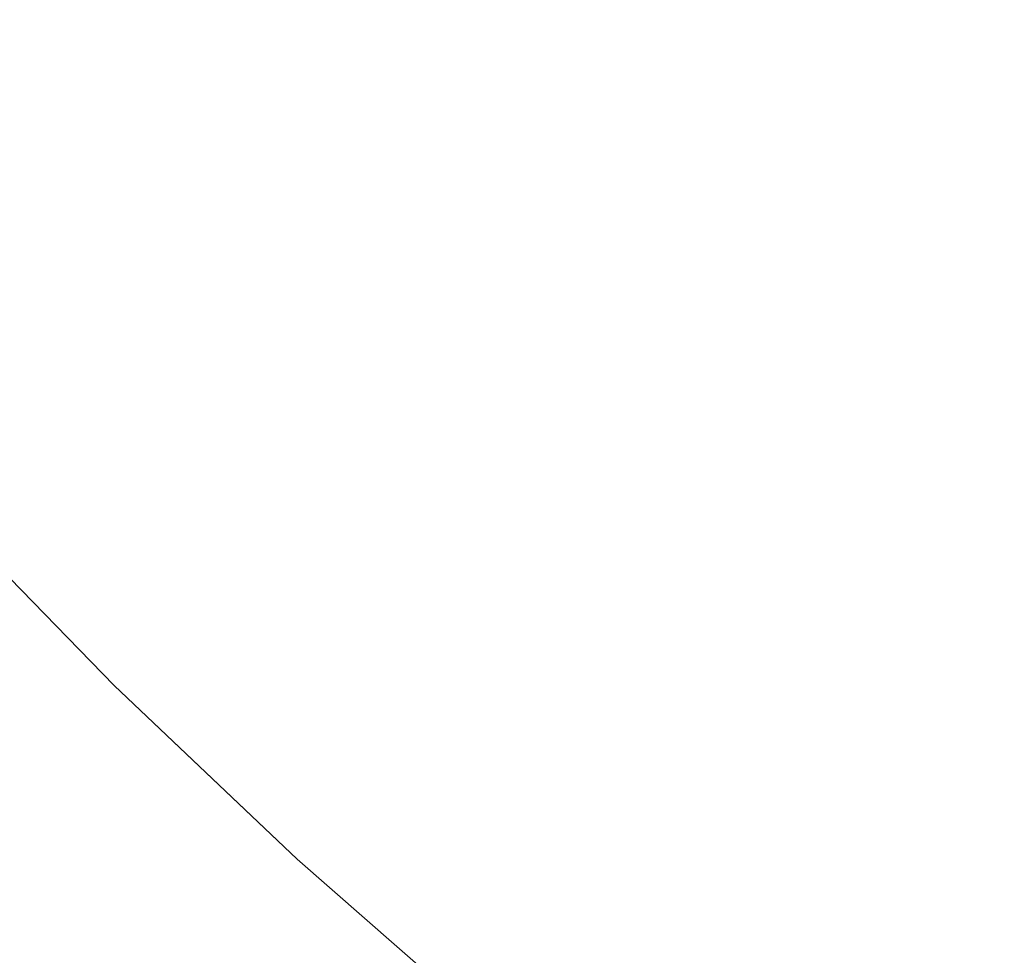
# Model space of a CAD drawing. Header units: centimetres. Extents: x -21.6 to 22.7, y 3.4 to 5.2.
# Tile 3 of 256: x -21.5575 to -21.5437, y 3.4191 to 3.4323. Entities that reach past the tile are written whole.
import ezdxf

# ---------------------------------------------------------------- set-up
doc = ezdxf.new("R2010")
doc.units = ezdxf.units.CM
doc.header["$LTSCALE"] = 2.54
doc.layers.add('Lucido design-1', color=7, linetype='Continuous')

# ---------------------------------------------------------------- blocks, each defined once
blk = doc.blocks.new('Gruppo-4-1')
at = {"color": 7, "linetype": 'Continuous', "lineweight": 9}
for points, invisible_edges in [([(-21.55087, 3.434801, -1872.26589), (-21.551644, 3.433733, -1872.268455), (-21.550104, 3.432161, -1872.268455), (-21.549355, 3.433254, -1872.26589)], 15), ([(-21.550104, 3.432161, -1872.962573), (-21.551644, 3.433733, -1872.962573), (-21.55087, 3.434801, -1872.965138), (-21.549355, 3.433254, -1872.965138)], 15), ([(-21.553893, 3.434346, -1872.27108), (-21.554614, 3.433404, -1872.273762), (-21.553082, 3.431751, -1872.273762), (-21.552382, 3.432716, -1872.27108)], 15), ([(-21.553893, 3.434346, -1872.959948), (-21.552382, 3.432716, -1872.959948), (-21.553082, 3.431751, -1872.957266), (-21.554614, 3.433404, -1872.957266)], 15), ([(-21.54779, 3.431743, -1872.26589), (-21.547034, 3.432909, -1872.263387), (-21.548572, 3.434395, -1872.263387), (-21.549355, 3.433254, -1872.26589)], 15), ([(-21.548572, 3.434395, -1872.967641), (-21.547034, 3.432909, -1872.967641), (-21.54779, 3.431743, -1872.965138), (-21.549355, 3.433254, -1872.965138)], 15), ([(-21.556793, 3.434224, -1872.276499), (-21.55745, 3.433412, -1872.279288), (-21.555933, 3.431683, -1872.279288), (-21.555295, 3.432516, -1872.276499)], 15), ([(-21.555933, 3.431683, -1872.95174), (-21.55745, 3.433412, -1872.95174), (-21.556793, 3.434224, -1872.954529), (-21.555295, 3.432516, -1872.954529)], 15), ([(-21.546247, 3.434123, -1872.260948), (-21.547034, 3.432909, -1872.263387), (-21.545446, 3.431463, -1872.263387), (-21.544688, 3.432702, -1872.260948)], 15), ([(-21.545446, 3.431463, -1872.967641), (-21.547034, 3.432909, -1872.967641), (-21.546247, 3.434123, -1872.97008), (-21.544688, 3.432702, -1872.97008)], 15), ([(-21.543082, 3.431322, -1872.260948), (-21.542327, 3.432633, -1872.258575), (-21.543903, 3.433987, -1872.258575), (-21.544688, 3.432702, -1872.260948)], 15), ([(-21.543903, 3.433987, -1872.972454), (-21.542327, 3.432633, -1872.972454), (-21.543082, 3.431322, -1872.97008), (-21.544688, 3.432702, -1872.97008)], 15), ([(-21.550819, 3.43112, -1872.27108), (-21.550104, 3.432161, -1872.268455), (-21.551644, 3.433733, -1872.268455), (-21.552382, 3.432716, -1872.27108)], 15), ([(-21.550819, 3.43112, -1872.959948), (-21.552382, 3.432716, -1872.959948), (-21.551644, 3.433733, -1872.962573), (-21.550104, 3.432161, -1872.962573)], 15), ([(-21.556527, 3.430909, -1872.282125), (-21.555933, 3.431683, -1872.279288), (-21.55745, 3.433412, -1872.279288), (-21.558061, 3.432657, -1872.282125)], 15), ([(-21.556527, 3.430909, -1872.948903), (-21.558061, 3.432657, -1872.948903), (-21.55745, 3.433412, -1872.95174), (-21.555933, 3.431683, -1872.95174)], 15), ([(-21.553742, 3.43084, -1872.276499), (-21.553082, 3.431751, -1872.273762), (-21.554614, 3.433404, -1872.273762), (-21.555295, 3.432516, -1872.276499)], 15), ([(-21.554614, 3.433404, -1872.957266), (-21.553082, 3.431751, -1872.957266), (-21.553742, 3.43084, -1872.954529), (-21.555295, 3.432516, -1872.954529)], 15), ([(-21.549355, 3.433254, -1872.26589), (-21.550104, 3.432161, -1872.268455), (-21.548514, 3.430626, -1872.268455), (-21.54779, 3.431743, -1872.26589)], 15), ([(-21.549355, 3.433254, -1872.965138), (-21.54779, 3.431743, -1872.965138), (-21.548514, 3.430626, -1872.962573), (-21.550104, 3.432161, -1872.962573)], 15), ([(-21.546174, 3.430271, -1872.26589), (-21.545446, 3.431463, -1872.263387), (-21.547034, 3.432909, -1872.263387), (-21.54779, 3.431743, -1872.26589)], 15), ([(-21.546174, 3.430271, -1872.965138), (-21.54779, 3.431743, -1872.965138), (-21.547034, 3.432909, -1872.967641), (-21.545446, 3.431463, -1872.967641)], 15), ([(-21.558061, 3.432657, -1872.282125), (-21.558624, 3.43196, -1872.285009), (-21.557075, 3.430194, -1872.285009), (-21.556527, 3.430909, -1872.282125)], 15), ([(-21.557075, 3.430194, -1872.946019), (-21.558624, 3.43196, -1872.946019), (-21.558061, 3.432657, -1872.948903), (-21.556527, 3.430909, -1872.948903)], 15), ([(-21.552382, 3.432716, -1872.27108), (-21.553082, 3.431751, -1872.273762), (-21.551497, 3.430132, -1872.273762), (-21.550819, 3.43112, -1872.27108)], 15), ([(-21.551497, 3.430132, -1872.957266), (-21.553082, 3.431751, -1872.957266), (-21.552382, 3.432716, -1872.959948), (-21.550819, 3.43112, -1872.959948)], 15), ([(-21.544688, 3.432702, -1872.260948), (-21.545446, 3.431463, -1872.263387), (-21.54381, 3.430058, -1872.263387), (-21.543082, 3.431322, -1872.260948)], 15), ([(-21.544688, 3.432702, -1872.97008), (-21.543082, 3.431322, -1872.97008), (-21.54381, 3.430058, -1872.967641), (-21.545446, 3.431463, -1872.967641)], 15), ([(-21.555295, 3.432516, -1872.276499), (-21.555933, 3.431683, -1872.279288), (-21.554361, 3.429987, -1872.279288), (-21.553742, 3.43084, -1872.276499)], 15), ([(-21.555295, 3.432516, -1872.954529), (-21.553742, 3.43084, -1872.954529), (-21.554361, 3.429987, -1872.95174), (-21.555933, 3.431683, -1872.95174)], 15), ([(-21.549204, 3.429561, -1872.27108), (-21.548514, 3.430626, -1872.268455), (-21.550104, 3.432161, -1872.268455), (-21.550819, 3.43112, -1872.27108)], 15), ([(-21.550104, 3.432161, -1872.962573), (-21.548514, 3.430626, -1872.962573), (-21.549204, 3.429561, -1872.959948), (-21.550819, 3.43112, -1872.959948)], 15), ([(-21.557575, 3.429541, -1872.287934), (-21.557075, 3.430194, -1872.285009), (-21.558624, 3.43196, -1872.285009), (-21.559139, 3.431324, -1872.287934)], 15), ([(-21.557575, 3.429541, -1872.943094), (-21.559139, 3.431324, -1872.943094), (-21.558624, 3.43196, -1872.946019), (-21.557075, 3.430194, -1872.946019)], 15), ([(-21.552136, 3.4292, -1872.276499), (-21.551497, 3.430132, -1872.273762), (-21.553082, 3.431751, -1872.273762), (-21.553742, 3.43084, -1872.276499)], 15), ([(-21.552136, 3.4292, -1872.954529), (-21.553742, 3.43084, -1872.954529), (-21.553082, 3.431751, -1872.957266), (-21.551497, 3.430132, -1872.957266)], 15), ([(-21.54779, 3.431743, -1872.26589), (-21.548514, 3.430626, -1872.268455), (-21.546872, 3.42913, -1872.268455), (-21.546174, 3.430271, -1872.26589)], 15), ([(-21.546872, 3.42913, -1872.962573), (-21.548514, 3.430626, -1872.962573), (-21.54779, 3.431743, -1872.965138), (-21.546174, 3.430271, -1872.965138)], 15), ([(-21.554937, 3.429193, -1872.282125), (-21.554361, 3.429987, -1872.279288), (-21.555933, 3.431683, -1872.279288), (-21.556527, 3.430909, -1872.282125)], 15), ([(-21.555933, 3.431683, -1872.95174), (-21.554361, 3.429987, -1872.95174), (-21.554937, 3.429193, -1872.948903), (-21.556527, 3.430909, -1872.948903)], 15), ([(-21.54451, 3.428841, -1872.26589), (-21.54381, 3.430058, -1872.263387), (-21.545446, 3.431463, -1872.263387), (-21.546174, 3.430271, -1872.26589)], 15), ([(-21.545446, 3.431463, -1872.967641), (-21.54381, 3.430058, -1872.967641), (-21.54451, 3.428841, -1872.965138), (-21.546174, 3.430271, -1872.965138)], 15), ([(-21.543082, 3.431322, -1872.260948), (-21.54381, 3.430058, -1872.263387), (-21.542126, 3.428697, -1872.263387), (-21.541428, 3.429986, -1872.260948)], 15), ([(-21.542126, 3.428697, -1872.967641), (-21.54381, 3.430058, -1872.967641), (-21.543082, 3.431322, -1872.97008), (-21.541428, 3.429986, -1872.97008)], 15), ([(-21.550819, 3.43112, -1872.27108), (-21.551497, 3.430132, -1872.273762), (-21.549858, 3.42855, -1872.273762), (-21.549204, 3.429561, -1872.27108)], 15), ([(-21.550819, 3.43112, -1872.959948), (-21.549204, 3.429561, -1872.959948), (-21.549858, 3.42855, -1872.957266), (-21.551497, 3.430132, -1872.957266)], 15), ([(-21.556527, 3.430909, -1872.282125), (-21.557075, 3.430194, -1872.285009), (-21.555469, 3.428461, -1872.285009), (-21.554937, 3.429193, -1872.282125)], 15), ([(-21.556527, 3.430909, -1872.948903), (-21.554937, 3.429193, -1872.948903), (-21.555469, 3.428461, -1872.946019), (-21.557075, 3.430194, -1872.946019)], 15), ([(-21.553742, 3.43084, -1872.276499), (-21.554361, 3.429987, -1872.279288), (-21.552735, 3.428326, -1872.279288), (-21.552136, 3.4292, -1872.276499)], 15), ([(-21.552735, 3.428326, -1872.95174), (-21.554361, 3.429987, -1872.95174), (-21.553742, 3.43084, -1872.954529), (-21.552136, 3.4292, -1872.954529)], 15), ([(-21.547537, 3.428042, -1872.27108), (-21.546872, 3.42913, -1872.268455), (-21.548514, 3.430626, -1872.268455), (-21.549204, 3.429561, -1872.27108)], 15), ([(-21.547537, 3.428042, -1872.959948), (-21.549204, 3.429561, -1872.959948), (-21.548514, 3.430626, -1872.962573), (-21.546872, 3.42913, -1872.962573)], 15), ([(-21.555954, 3.427792, -1872.287934), (-21.555469, 3.428461, -1872.285009), (-21.557075, 3.430194, -1872.285009), (-21.557575, 3.429541, -1872.287934)], 15), ([(-21.557075, 3.430194, -1872.946019), (-21.555469, 3.428461, -1872.946019), (-21.555954, 3.427792, -1872.943094), (-21.557575, 3.429541, -1872.943094)], 15), ([(-21.546174, 3.430271, -1872.26589), (-21.546872, 3.42913, -1872.268455), (-21.54518, 3.427677, -1872.268455), (-21.54451, 3.428841, -1872.26589)], 15), ([(-21.546174, 3.430271, -1872.965138), (-21.54451, 3.428841, -1872.965138), (-21.54518, 3.427677, -1872.962573), (-21.546872, 3.42913, -1872.962573)], 15), ([(-21.550476, 3.427597, -1872.276499), (-21.549858, 3.42855, -1872.273762), (-21.551497, 3.430132, -1872.273762), (-21.552136, 3.4292, -1872.276499)], 15), ([(-21.551497, 3.430132, -1872.957266), (-21.549858, 3.42855, -1872.957266), (-21.550476, 3.427597, -1872.954529), (-21.552136, 3.4292, -1872.954529)], 15), ([(-21.542797, 3.427457, -1872.26589), (-21.542126, 3.428697, -1872.263387), (-21.54381, 3.430058, -1872.263387), (-21.54451, 3.428841, -1872.26589)], 15), ([(-21.542797, 3.427457, -1872.965138), (-21.54451, 3.428841, -1872.965138), (-21.54381, 3.430058, -1872.967641), (-21.542126, 3.428697, -1872.967641)], 15), ([(-21.553293, 3.427514, -1872.282125), (-21.552735, 3.428326, -1872.279288), (-21.554361, 3.429987, -1872.279288), (-21.554937, 3.429193, -1872.282125)], 15), ([(-21.553293, 3.427514, -1872.948903), (-21.554937, 3.429193, -1872.948903), (-21.554361, 3.429987, -1872.95174), (-21.552735, 3.428326, -1872.95174)], 15), ([(-21.557575, 3.429541, -1872.287934), (-21.558026, 3.428952, -1872.290899), (-21.556392, 3.427188, -1872.290899), (-21.555954, 3.427792, -1872.287934)], 15), ([(-21.557575, 3.429541, -1872.943094), (-21.555954, 3.427792, -1872.943094), (-21.556392, 3.427188, -1872.940129), (-21.558026, 3.428952, -1872.940129)], 15), ([(-21.549204, 3.429561, -1872.27108), (-21.549858, 3.42855, -1872.273762), (-21.548168, 3.42701, -1872.273762), (-21.547537, 3.428042, -1872.27108)], 15), ([(-21.548168, 3.42701, -1872.957266), (-21.549858, 3.42855, -1872.957266), (-21.549204, 3.429561, -1872.959948), (-21.547537, 3.428042, -1872.959948)], 15), ([(-21.554937, 3.429193, -1872.282125), (-21.555469, 3.428461, -1872.285009), (-21.553807, 3.426764, -1872.285009), (-21.553293, 3.427514, -1872.282125)], 15), ([(-21.553807, 3.426764, -1872.946019), (-21.555469, 3.428461, -1872.946019), (-21.554937, 3.429193, -1872.948903), (-21.553293, 3.427514, -1872.948903)], 15), ([(-21.552136, 3.4292, -1872.276499), (-21.552735, 3.428326, -1872.279288), (-21.551054, 3.426704, -1872.279288), (-21.550476, 3.427597, -1872.276499)], 15), ([(-21.552136, 3.4292, -1872.954529), (-21.550476, 3.427597, -1872.954529), (-21.551054, 3.426704, -1872.95174), (-21.552735, 3.428326, -1872.95174)], 15), ([(-21.545819, 3.426567, -1872.27108), (-21.54518, 3.427677, -1872.268455), (-21.546872, 3.42913, -1872.268455), (-21.547537, 3.428042, -1872.27108)], 15), ([(-21.546872, 3.42913, -1872.962573), (-21.54518, 3.427677, -1872.962573), (-21.545819, 3.426567, -1872.959948), (-21.547537, 3.428042, -1872.959948)], 15), ([(-21.556781, 3.426651, -1872.293898), (-21.556392, 3.427188, -1872.290899), (-21.558026, 3.428952, -1872.290899), (-21.558428, 3.428428, -1872.293898)], 15), ([(-21.558026, 3.428952, -1872.940129), (-21.556392, 3.427188, -1872.940129), (-21.556781, 3.426651, -1872.93713), (-21.558428, 3.428428, -1872.93713)], 15), ([(-21.54451, 3.428841, -1872.26589), (-21.54518, 3.427677, -1872.268455), (-21.54344, 3.42627, -1872.268455), (-21.542797, 3.427457, -1872.26589)], 15), ([(-21.54344, 3.42627, -1872.962573), (-21.54518, 3.427677, -1872.962573), (-21.54451, 3.428841, -1872.965138), (-21.542797, 3.427457, -1872.965138)], 15), ([(-21.548763, 3.426037, -1872.276499), (-21.548168, 3.42701, -1872.273762), (-21.549858, 3.42855, -1872.273762), (-21.550476, 3.427597, -1872.276499)], 15), ([(-21.548763, 3.426037, -1872.954529), (-21.550476, 3.427597, -1872.954529), (-21.549858, 3.42855, -1872.957266), (-21.548168, 3.42701, -1872.957266)], 15), ([(-21.558428, 3.428428, -1872.293898), (-21.558778, 3.427971, -1872.296927), (-21.557121, 3.426182, -1872.296927), (-21.556781, 3.426651, -1872.293898)], 15), ([(-21.558428, 3.428428, -1872.93713), (-21.556781, 3.426651, -1872.93713), (-21.557121, 3.426182, -1872.934101), (-21.558778, 3.427971, -1872.934101)], 15), ([(-21.554277, 3.426079, -1872.287934), (-21.553807, 3.426764, -1872.285009), (-21.555469, 3.428461, -1872.285009), (-21.555954, 3.427792, -1872.287934)], 15), ([(-21.554277, 3.426079, -1872.943094), (-21.555954, 3.427792, -1872.943094), (-21.555469, 3.428461, -1872.946019), (-21.553807, 3.426764, -1872.946019)], 15), ([(-21.551593, 3.425873, -1872.282125), (-21.551054, 3.426704, -1872.279288), (-21.552735, 3.428326, -1872.279288), (-21.553293, 3.427514, -1872.282125)], 15), ([(-21.552735, 3.428326, -1872.95174), (-21.551054, 3.426704, -1872.95174), (-21.551593, 3.425873, -1872.948903), (-21.553293, 3.427514, -1872.948903)], 15), ([(-21.55741, 3.425784, -1872.299984), (-21.557121, 3.426182, -1872.296927), (-21.558778, 3.427971, -1872.296927), (-21.559076, 3.427581, -1872.299984)], 15), ([(-21.558778, 3.427971, -1872.934101), (-21.557121, 3.426182, -1872.934101), (-21.55741, 3.425784, -1872.931044), (-21.559076, 3.427581, -1872.931044)], 15), ([(-21.547537, 3.428042, -1872.27108), (-21.548168, 3.42701, -1872.273762), (-21.546426, 3.425514, -1872.273762), (-21.545819, 3.426567, -1872.27108)], 15), ([(-21.547537, 3.428042, -1872.959948), (-21.545819, 3.426567, -1872.959948), (-21.546426, 3.425514, -1872.957266), (-21.548168, 3.42701, -1872.957266)], 15), ([(-21.555954, 3.427792, -1872.287934), (-21.556392, 3.427188, -1872.290899), (-21.554701, 3.425461, -1872.290899), (-21.554277, 3.426079, -1872.287934)], 15), ([(-21.554701, 3.425461, -1872.940129), (-21.556392, 3.427188, -1872.940129), (-21.555954, 3.427792, -1872.943094), (-21.554277, 3.426079, -1872.943094)], 15), ([(-21.559076, 3.427581, -1872.299984), (-21.559321, 3.427262, -1872.303063), (-21.557648, 3.425456, -1872.303063), (-21.55741, 3.425784, -1872.299984)], 15), ([(-21.559076, 3.427581, -1872.931044), (-21.55741, 3.425784, -1872.931044), (-21.557648, 3.425456, -1872.927965), (-21.559321, 3.427262, -1872.927965)], 15), ([(-21.550476, 3.427597, -1872.276499), (-21.551054, 3.426704, -1872.279288), (-21.54932, 3.425124, -1872.279288), (-21.548763, 3.426037, -1872.276499)], 15), ([(-21.54932, 3.425124, -1872.95174), (-21.551054, 3.426704, -1872.95174), (-21.550476, 3.427597, -1872.954529), (-21.548763, 3.426037, -1872.954529)], 15), ([(-21.544052, 3.425138, -1872.27108), (-21.54344, 3.42627, -1872.268455), (-21.54518, 3.427677, -1872.268455), (-21.545819, 3.426567, -1872.27108)], 15), ([(-21.544052, 3.425138, -1872.959948), (-21.545819, 3.426567, -1872.959948), (-21.54518, 3.427677, -1872.962573), (-21.54344, 3.42627, -1872.962573)], 15), ([(-21.553293, 3.427514, -1872.282125), (-21.553807, 3.426764, -1872.285009), (-21.55209, 3.425106, -1872.285009), (-21.551593, 3.425873, -1872.282125)], 15), ([(-21.553293, 3.427514, -1872.948903), (-21.551593, 3.425873, -1872.948903), (-21.55209, 3.425106, -1872.946019), (-21.553807, 3.426764, -1872.946019)], 15), ([(-21.555078, 3.424911, -1872.293898), (-21.554701, 3.425461, -1872.290899), (-21.556392, 3.427188, -1872.290899), (-21.556781, 3.426651, -1872.293898)], 15), ([(-21.555078, 3.424911, -1872.93713), (-21.556781, 3.426651, -1872.93713), (-21.556392, 3.427188, -1872.940129), (-21.554701, 3.425461, -1872.940129)], 15), ([(-21.546997, 3.42452, -1872.276499), (-21.546426, 3.425514, -1872.273762), (-21.548168, 3.42701, -1872.273762), (-21.548763, 3.426037, -1872.276499)], 15), ([(-21.548168, 3.42701, -1872.957266), (-21.546426, 3.425514, -1872.957266), (-21.546997, 3.42452, -1872.954529), (-21.548763, 3.426037, -1872.954529)], 15), ([(-21.552544, 3.424406, -1872.287934), (-21.55209, 3.425106, -1872.285009), (-21.553807, 3.426764, -1872.285009), (-21.554277, 3.426079, -1872.287934)], 15), ([(-21.553807, 3.426764, -1872.946019), (-21.55209, 3.425106, -1872.946019), (-21.552544, 3.424406, -1872.943094), (-21.554277, 3.426079, -1872.943094)], 15), ([(-21.556781, 3.426651, -1872.293898), (-21.557121, 3.426182, -1872.296927), (-21.555407, 3.424432, -1872.296927), (-21.555078, 3.424911, -1872.293898)], 15), ([(-21.555407, 3.424432, -1872.934101), (-21.557121, 3.426182, -1872.934101), (-21.556781, 3.426651, -1872.93713), (-21.555078, 3.424911, -1872.93713)], 15), ([(-21.549839, 3.424275, -1872.282125), (-21.54932, 3.425124, -1872.279288), (-21.551054, 3.426704, -1872.279288), (-21.551593, 3.425873, -1872.282125)], 15), ([(-21.549839, 3.424275, -1872.948903), (-21.551593, 3.425873, -1872.948903), (-21.551054, 3.426704, -1872.95174), (-21.54932, 3.425124, -1872.95174)], 15), ([(-21.545819, 3.426567, -1872.27108), (-21.546426, 3.425514, -1872.273762), (-21.544633, 3.424065, -1872.273762), (-21.544052, 3.425138, -1872.27108)], 15), ([(-21.544633, 3.424065, -1872.957266), (-21.546426, 3.425514, -1872.957266), (-21.545819, 3.426567, -1872.959948), (-21.544052, 3.425138, -1872.959948)], 15), ([(-21.555687, 3.424023, -1872.299984), (-21.555407, 3.424432, -1872.296927), (-21.557121, 3.426182, -1872.296927), (-21.55741, 3.425784, -1872.299984)], 15), ([(-21.555687, 3.424023, -1872.931044), (-21.55741, 3.425784, -1872.931044), (-21.557121, 3.426182, -1872.934101), (-21.555407, 3.424432, -1872.934101)], 15), ([(-21.542236, 3.42376, -1872.27108), (-21.541651, 3.424913, -1872.268455), (-21.54344, 3.42627, -1872.268455), (-21.544052, 3.425138, -1872.27108)], 15), ([(-21.54344, 3.42627, -1872.962573), (-21.541651, 3.424913, -1872.962573), (-21.542236, 3.42376, -1872.959948), (-21.544052, 3.425138, -1872.959948)], 15), ([(-21.554277, 3.426079, -1872.287934), (-21.554701, 3.425461, -1872.290899), (-21.552953, 3.423774, -1872.290899), (-21.552544, 3.424406, -1872.287934)], 15), ([(-21.554277, 3.426079, -1872.943094), (-21.552544, 3.424406, -1872.943094), (-21.552953, 3.423774, -1872.940129), (-21.554701, 3.425461, -1872.940129)], 15), ([(-21.548763, 3.426037, -1872.276499), (-21.54932, 3.425124, -1872.279288), (-21.547533, 3.423589, -1872.279288), (-21.546997, 3.42452, -1872.276499)], 15), ([(-21.548763, 3.426037, -1872.954529), (-21.546997, 3.42452, -1872.954529), (-21.547533, 3.423589, -1872.95174), (-21.54932, 3.425124, -1872.95174)], 15), ([(-21.55741, 3.425784, -1872.299984), (-21.557648, 3.425456, -1872.303063), (-21.555917, 3.423688, -1872.303063), (-21.555687, 3.424023, -1872.299984)], 15), ([(-21.555917, 3.423688, -1872.927965), (-21.557648, 3.425456, -1872.927965), (-21.55741, 3.425784, -1872.931044), (-21.555687, 3.424023, -1872.931044)], 15), ([(-21.551593, 3.425873, -1872.282125), (-21.55209, 3.425106, -1872.285009), (-21.550318, 3.423492, -1872.285009), (-21.549839, 3.424275, -1872.282125)], 15), ([(-21.550318, 3.423492, -1872.946019), (-21.55209, 3.425106, -1872.946019), (-21.551593, 3.425873, -1872.948903), (-21.549839, 3.424275, -1872.948903)], 15), ([(-21.558681, 3.425513, -1872.915514), (-21.556167, 3.422927, -1872.915514), (-21.556167, 3.422927, -1872.315514), (-21.558064, 3.424879, -1872.315514)], 10), ([(-21.556167, 3.422927, -1872.915514), (-21.558681, 3.425513, -1872.915514), (-21.558047, 3.424906, -1872.918638), (-21.556303, 3.423125, -1872.918638)], 14), ([(-21.545181, 3.423052, -1872.276499), (-21.544633, 3.424065, -1872.273762), (-21.546426, 3.425514, -1872.273762), (-21.546997, 3.42452, -1872.276499)], 15), ([(-21.545181, 3.423052, -1872.954529), (-21.546997, 3.42452, -1872.954529), (-21.546426, 3.425514, -1872.957266), (-21.544633, 3.424065, -1872.957266)], 15), ([(-21.556097, 3.423426, -1872.30616), (-21.555917, 3.423688, -1872.303063), (-21.557648, 3.425456, -1872.303063), (-21.557834, 3.4252, -1872.30616)], 15), ([(-21.556097, 3.423426, -1872.924868), (-21.557834, 3.4252, -1872.924868), (-21.557648, 3.425456, -1872.927965), (-21.555917, 3.423688, -1872.927965)], 15), ([(-21.553317, 3.423212, -1872.293898), (-21.552953, 3.423774, -1872.290899), (-21.554701, 3.425461, -1872.290899), (-21.555078, 3.424911, -1872.293898)], 15), ([(-21.554701, 3.425461, -1872.940129), (-21.552953, 3.423774, -1872.940129), (-21.553317, 3.423212, -1872.93713), (-21.555078, 3.424911, -1872.93713)], 15), ([(-21.557834, 3.4252, -1872.30616), (-21.557967, 3.425017, -1872.30927), (-21.556225, 3.423238, -1872.30927), (-21.556097, 3.423426, -1872.30616)], 15), ([(-21.556225, 3.423238, -1872.921758), (-21.557967, 3.425017, -1872.921758), (-21.557834, 3.4252, -1872.924868), (-21.556097, 3.423426, -1872.924868)], 15), ([(-21.550755, 3.422777, -1872.287934), (-21.550318, 3.423492, -1872.285009), (-21.55209, 3.425106, -1872.285009), (-21.552544, 3.424406, -1872.287934)], 15), ([(-21.550755, 3.422777, -1872.943094), (-21.552544, 3.424406, -1872.943094), (-21.55209, 3.425106, -1872.946019), (-21.550318, 3.423492, -1872.946019)], 15), ([(-21.548032, 3.422723, -1872.282125), (-21.547533, 3.423589, -1872.279288), (-21.54932, 3.425124, -1872.279288), (-21.549839, 3.424275, -1872.282125)], 15), ([(-21.54932, 3.425124, -1872.95174), (-21.547533, 3.423589, -1872.95174), (-21.548032, 3.422723, -1872.948903), (-21.549839, 3.424275, -1872.948903)], 15), ([(-21.544052, 3.425138, -1872.27108), (-21.544633, 3.424065, -1872.273762), (-21.542791, 3.422667, -1872.273762), (-21.542236, 3.42376, -1872.27108)], 15), ([(-21.544052, 3.425138, -1872.959948), (-21.542236, 3.42376, -1872.959948), (-21.542791, 3.422667, -1872.957266), (-21.544633, 3.424065, -1872.957266)], 15), ([(-21.556303, 3.423125, -1872.31239), (-21.556225, 3.423238, -1872.30927), (-21.557967, 3.425017, -1872.30927), (-21.558047, 3.424906, -1872.31239)], 15), ([(-21.556303, 3.423125, -1872.918638), (-21.558047, 3.424906, -1872.918638), (-21.557967, 3.425017, -1872.921758), (-21.556225, 3.423238, -1872.921758)], 15), ([(-21.558047, 3.424906, -1872.31239), (-21.558064, 3.424879, -1872.315514), (-21.556167, 3.422927, -1872.315514), (-21.556303, 3.423125, -1872.31239)], 13), ([(-21.555078, 3.424911, -1872.293898), (-21.555407, 3.424432, -1872.296927), (-21.553635, 3.422722, -1872.296927), (-21.553317, 3.423212, -1872.293898)], 15), ([(-21.555078, 3.424911, -1872.93713), (-21.553317, 3.423212, -1872.93713), (-21.553635, 3.422722, -1872.934101), (-21.555407, 3.424432, -1872.934101)], 15), ([(-21.546997, 3.42452, -1872.276499), (-21.547533, 3.423589, -1872.279288), (-21.545695, 3.422103, -1872.279288), (-21.545181, 3.423052, -1872.276499)], 15), ([(-21.545695, 3.422103, -1872.95174), (-21.547533, 3.423589, -1872.95174), (-21.546997, 3.42452, -1872.954529), (-21.545181, 3.423052, -1872.954529)], 15), ([(-21.553906, 3.422304, -1872.299984), (-21.553635, 3.422722, -1872.296927), (-21.555407, 3.424432, -1872.296927), (-21.555687, 3.424023, -1872.299984)], 15), ([(-21.555407, 3.424432, -1872.934101), (-21.553635, 3.422722, -1872.934101), (-21.553906, 3.422304, -1872.931044), (-21.555687, 3.424023, -1872.931044)], 15), ([(-21.552544, 3.424406, -1872.287934), (-21.552953, 3.423774, -1872.290899), (-21.55115, 3.422131, -1872.290899), (-21.550755, 3.422777, -1872.287934)], 15), ([(-21.55115, 3.422131, -1872.940129), (-21.552953, 3.423774, -1872.940129), (-21.552544, 3.424406, -1872.943094), (-21.550755, 3.422777, -1872.943094)], 15), ([(-21.549839, 3.424275, -1872.282125), (-21.550318, 3.423492, -1872.285009), (-21.548492, 3.421924, -1872.285009), (-21.548032, 3.422723, -1872.282125)], 15), ([(-21.549839, 3.424275, -1872.948903), (-21.548032, 3.422723, -1872.948903), (-21.548492, 3.421924, -1872.946019), (-21.550318, 3.423492, -1872.946019)], 15), ([(-21.555687, 3.424023, -1872.299984), (-21.555917, 3.423688, -1872.303063), (-21.554128, 3.421961, -1872.303063), (-21.553906, 3.422304, -1872.299984)], 15), ([(-21.555687, 3.424023, -1872.931044), (-21.553906, 3.422304, -1872.931044), (-21.554128, 3.421961, -1872.927965), (-21.555917, 3.423688, -1872.927965)], 15), ([(-21.543314, 3.421636, -1872.276499), (-21.542791, 3.422667, -1872.273762), (-21.544633, 3.424065, -1872.273762), (-21.545181, 3.423052, -1872.276499)], 15), ([(-21.544633, 3.424065, -1872.957266), (-21.542791, 3.422667, -1872.957266), (-21.543314, 3.421636, -1872.954529), (-21.545181, 3.423052, -1872.954529)], 15), ([(-21.551501, 3.421557, -1872.293898), (-21.55115, 3.422131, -1872.290899), (-21.552953, 3.423774, -1872.290899), (-21.553317, 3.423212, -1872.293898)], 15), ([(-21.551501, 3.421557, -1872.93713), (-21.553317, 3.423212, -1872.93713), (-21.552953, 3.423774, -1872.940129), (-21.55115, 3.422131, -1872.940129)], 15), ([(-21.554302, 3.421693, -1872.30616), (-21.554128, 3.421961, -1872.303063), (-21.555917, 3.423688, -1872.303063), (-21.556097, 3.423426, -1872.30616)], 15), ([(-21.555917, 3.423688, -1872.927965), (-21.554128, 3.421961, -1872.927965), (-21.554302, 3.421693, -1872.924868), (-21.556097, 3.423426, -1872.924868)], 15), ([(-21.546172, 3.42122, -1872.282125), (-21.545695, 3.422103, -1872.279288), (-21.547533, 3.423589, -1872.279288), (-21.548032, 3.422723, -1872.282125)], 15), ([(-21.546172, 3.42122, -1872.948903), (-21.548032, 3.422723, -1872.948903), (-21.547533, 3.423589, -1872.95174), (-21.545695, 3.422103, -1872.95174)], 15), ([(-21.556097, 3.423426, -1872.30616), (-21.556225, 3.423238, -1872.30927), (-21.554426, 3.421501, -1872.30927), (-21.554302, 3.421693, -1872.30616)], 15), ([(-21.556097, 3.423426, -1872.924868), (-21.554302, 3.421693, -1872.924868), (-21.554426, 3.421501, -1872.921758), (-21.556225, 3.423238, -1872.921758)], 15), ([(-21.548912, 3.421194, -1872.287934), (-21.548492, 3.421924, -1872.285009), (-21.550318, 3.423492, -1872.285009), (-21.550755, 3.422777, -1872.287934)], 15), ([(-21.550318, 3.423492, -1872.946019), (-21.548492, 3.421924, -1872.946019), (-21.548912, 3.421194, -1872.943094), (-21.550755, 3.422777, -1872.943094)], 15), ([(-21.554501, 3.421386, -1872.31239), (-21.554426, 3.421501, -1872.30927), (-21.556225, 3.423238, -1872.30927), (-21.556303, 3.423125, -1872.31239)], 15), ([(-21.556225, 3.423238, -1872.921758), (-21.554426, 3.421501, -1872.921758), (-21.554501, 3.421386, -1872.918638), (-21.556303, 3.423125, -1872.918638)], 15), ([(-21.553317, 3.423212, -1872.293898), (-21.553635, 3.422722, -1872.296927), (-21.551807, 3.421056, -1872.296927), (-21.551501, 3.421557, -1872.293898)], 15), ([(-21.551807, 3.421056, -1872.934101), (-21.553635, 3.422722, -1872.934101), (-21.553317, 3.423212, -1872.93713), (-21.551501, 3.421557, -1872.93713)], 15), ([(-21.554501, 3.421386, -1872.31239), (-21.556303, 3.423125, -1872.31239), (-21.556167, 3.422927, -1872.315514)], 11), ([(-21.556167, 3.422927, -1872.915514), (-21.556303, 3.423125, -1872.918638), (-21.554501, 3.421386, -1872.918638)], 11), ([(-21.545181, 3.423052, -1872.276499), (-21.545695, 3.422103, -1872.279288), (-21.543805, 3.420669, -1872.279288), (-21.543314, 3.421636, -1872.276499)], 15), ([(-21.545181, 3.423052, -1872.954529), (-21.543314, 3.421636, -1872.954529), (-21.543805, 3.420669, -1872.95174), (-21.545695, 3.422103, -1872.95174)], 15), ([(-21.556167, 3.422927, -1872.315514), (-21.554514, 3.421359, -1872.315514), (-21.554501, 3.421386, -1872.31239)], 10), ([(-21.556167, 3.422927, -1872.915514), (-21.553604, 3.420496, -1872.915514), (-21.553604, 3.420496, -1872.315514), (-21.554514, 3.421359, -1872.315514)], 10), ([(-21.554514, 3.421359, -1872.315514), (-21.556167, 3.422927, -1872.315514), (-21.556167, 3.422927, -1872.915514)], 10), ([(-21.554501, 3.421386, -1872.918638), (-21.553604, 3.420496, -1872.915514), (-21.556167, 3.422927, -1872.915514)], 9), ([(-21.550755, 3.422777, -1872.287934), (-21.55115, 3.422131, -1872.290899), (-21.549292, 3.420535, -1872.290899), (-21.548912, 3.421194, -1872.287934)], 15), ([(-21.550755, 3.422777, -1872.943094), (-21.548912, 3.421194, -1872.943094), (-21.549292, 3.420535, -1872.940129), (-21.55115, 3.422131, -1872.940129)], 15), ([(-21.548032, 3.422723, -1872.282125), (-21.548492, 3.421924, -1872.285009), (-21.546613, 3.420406, -1872.285009), (-21.546172, 3.42122, -1872.282125)], 15), ([(-21.546613, 3.420406, -1872.946019), (-21.548492, 3.421924, -1872.946019), (-21.548032, 3.422723, -1872.948903), (-21.546172, 3.42122, -1872.948903)], 15), ([(-21.552068, 3.42063, -1872.299984), (-21.551807, 3.421056, -1872.296927), (-21.553635, 3.422722, -1872.296927), (-21.553906, 3.422304, -1872.299984)], 15), ([(-21.552068, 3.42063, -1872.931044), (-21.553906, 3.422304, -1872.931044), (-21.553635, 3.422722, -1872.934101), (-21.551807, 3.421056, -1872.934101)], 15), ([(-21.553906, 3.422304, -1872.299984), (-21.554128, 3.421961, -1872.303063), (-21.552282, 3.420279, -1872.303063), (-21.552068, 3.42063, -1872.299984)], 15), ([(-21.552282, 3.420279, -1872.927965), (-21.554128, 3.421961, -1872.927965), (-21.553906, 3.422304, -1872.931044), (-21.552068, 3.42063, -1872.931044)], 15), ([(-21.549629, 3.419949, -1872.293898), (-21.549292, 3.420535, -1872.290899), (-21.55115, 3.422131, -1872.290899), (-21.551501, 3.421557, -1872.293898)], 15), ([(-21.55115, 3.422131, -1872.940129), (-21.549292, 3.420535, -1872.940129), (-21.549629, 3.419949, -1872.93713), (-21.551501, 3.421557, -1872.93713)], 15), ([(-21.544261, 3.41977, -1872.282125), (-21.543805, 3.420669, -1872.279288), (-21.545695, 3.422103, -1872.279288), (-21.546172, 3.42122, -1872.282125)], 15), ([(-21.545695, 3.422103, -1872.95174), (-21.543805, 3.420669, -1872.95174), (-21.544261, 3.41977, -1872.948903), (-21.546172, 3.42122, -1872.948903)], 15), ([(-21.552449, 3.420005, -1872.30616), (-21.552282, 3.420279, -1872.303063), (-21.554128, 3.421961, -1872.303063), (-21.554302, 3.421693, -1872.30616)], 15), ([(-21.552449, 3.420005, -1872.924868), (-21.554302, 3.421693, -1872.924868), (-21.554128, 3.421961, -1872.927965), (-21.552282, 3.420279, -1872.927965)], 15), ([(-21.547016, 3.419661, -1872.287934), (-21.546613, 3.420406, -1872.285009), (-21.548492, 3.421924, -1872.285009), (-21.548912, 3.421194, -1872.287934)], 15), ([(-21.547016, 3.419661, -1872.943094), (-21.548912, 3.421194, -1872.943094), (-21.548492, 3.421924, -1872.946019), (-21.546613, 3.420406, -1872.946019)], 15), ([(-21.554302, 3.421693, -1872.30616), (-21.554426, 3.421501, -1872.30927), (-21.552569, 3.419809, -1872.30927), (-21.552449, 3.420005, -1872.30616)], 15), ([(-21.552569, 3.419809, -1872.921758), (-21.554426, 3.421501, -1872.921758), (-21.554302, 3.421693, -1872.924868), (-21.552449, 3.420005, -1872.924868)], 15), ([(-21.543314, 3.421636, -1872.276499), (-21.543805, 3.420669, -1872.279288), (-21.541866, 3.41929, -1872.279288), (-21.541399, 3.420274, -1872.276499)], 15), ([(-21.541866, 3.41929, -1872.95174), (-21.543805, 3.420669, -1872.95174), (-21.543314, 3.421636, -1872.954529), (-21.541399, 3.420274, -1872.954529)], 15), ([(-21.552641, 3.419691, -1872.31239), (-21.552569, 3.419809, -1872.30927), (-21.554426, 3.421501, -1872.30927), (-21.554501, 3.421386, -1872.31239)], 15), ([(-21.552641, 3.419691, -1872.918638), (-21.554501, 3.421386, -1872.918638), (-21.554426, 3.421501, -1872.921758), (-21.552569, 3.419809, -1872.921758)], 15), ([(-21.551501, 3.421557, -1872.293898), (-21.551807, 3.421056, -1872.296927), (-21.549923, 3.419438, -1872.296927), (-21.549629, 3.419949, -1872.293898)], 15), ([(-21.551501, 3.421557, -1872.93713), (-21.549629, 3.419949, -1872.93713), (-21.549923, 3.419438, -1872.934101), (-21.551807, 3.421056, -1872.934101)], 15), ([(-21.554501, 3.421386, -1872.31239), (-21.554514, 3.421359, -1872.315514), (-21.553604, 3.420496, -1872.315514)], 9), ([(-21.553604, 3.420496, -1872.315514), (-21.552641, 3.419691, -1872.31239), (-21.554501, 3.421386, -1872.31239)], 11), ([(-21.553604, 3.420496, -1872.915514), (-21.554501, 3.421386, -1872.918638), (-21.552641, 3.419691, -1872.918638)], 11), ([(-21.546172, 3.42122, -1872.282125), (-21.546613, 3.420406, -1872.285009), (-21.544683, 3.41894, -1872.285009), (-21.544261, 3.41977, -1872.282125)], 15), ([(-21.546172, 3.42122, -1872.948903), (-21.544261, 3.41977, -1872.948903), (-21.544683, 3.41894, -1872.946019), (-21.546613, 3.420406, -1872.946019)], 15), ([(-21.548912, 3.421194, -1872.287934), (-21.549292, 3.420535, -1872.290899), (-21.54738, 3.41899, -1872.290899), (-21.547016, 3.419661, -1872.287934)], 15), ([(-21.54738, 3.41899, -1872.940129), (-21.549292, 3.420535, -1872.940129), (-21.548912, 3.421194, -1872.943094), (-21.547016, 3.419661, -1872.943094)], 15), ([(-21.550174, 3.419003, -1872.299984), (-21.549923, 3.419438, -1872.296927), (-21.551807, 3.421056, -1872.296927), (-21.552068, 3.42063, -1872.299984)], 15), ([(-21.551807, 3.421056, -1872.934101), (-21.549923, 3.419438, -1872.934101), (-21.550174, 3.419003, -1872.931044), (-21.552068, 3.42063, -1872.931044)], 15), ([(-21.542301, 3.418376, -1872.282125), (-21.541866, 3.41929, -1872.279288), (-21.543805, 3.420669, -1872.279288), (-21.544261, 3.41977, -1872.282125)], 15), ([(-21.542301, 3.418376, -1872.948903), (-21.544261, 3.41977, -1872.948903), (-21.543805, 3.420669, -1872.95174), (-21.541866, 3.41929, -1872.95174)], 15), ([(-21.552068, 3.42063, -1872.299984), (-21.552282, 3.420279, -1872.303063), (-21.55038, 3.418645, -1872.303063), (-21.550174, 3.419003, -1872.299984)], 15), ([(-21.552068, 3.42063, -1872.931044), (-21.550174, 3.419003, -1872.931044), (-21.55038, 3.418645, -1872.927965), (-21.552282, 3.420279, -1872.927965)], 15), ([(-21.547703, 3.418393, -1872.293898), (-21.54738, 3.41899, -1872.290899), (-21.549292, 3.420535, -1872.290899), (-21.549629, 3.419949, -1872.293898)], 15), ([(-21.547703, 3.418393, -1872.93713), (-21.549629, 3.419949, -1872.93713), (-21.549292, 3.420535, -1872.940129), (-21.54738, 3.41899, -1872.940129)], 15), ([(-21.552641, 3.419691, -1872.31239), (-21.553604, 3.420496, -1872.315514), (-21.551, 3.418216, -1872.315514)], 9), ([(-21.551, 3.418216, -1872.915514), (-21.551, 3.418216, -1872.315514), (-21.553604, 3.420496, -1872.315514), (-21.553604, 3.420496, -1872.915514)], 5), ([(-21.551, 3.418216, -1872.915514), (-21.553604, 3.420496, -1872.915514), (-21.552641, 3.419691, -1872.918638)], 10), ([(-21.545067, 3.418182, -1872.287934), (-21.544683, 3.41894, -1872.285009), (-21.546613, 3.420406, -1872.285009), (-21.547016, 3.419661, -1872.287934)], 15), ([(-21.546613, 3.420406, -1872.946019), (-21.544683, 3.41894, -1872.946019), (-21.545067, 3.418182, -1872.943094), (-21.547016, 3.419661, -1872.943094)], 15), ([(-21.55054, 3.418366, -1872.30616), (-21.55038, 3.418645, -1872.303063), (-21.552282, 3.420279, -1872.303063), (-21.552449, 3.420005, -1872.30616)], 15), ([(-21.552282, 3.420279, -1872.927965), (-21.55038, 3.418645, -1872.927965), (-21.55054, 3.418366, -1872.924868), (-21.552449, 3.420005, -1872.924868)], 15), ([(-21.552449, 3.420005, -1872.30616), (-21.552569, 3.419809, -1872.30927), (-21.550656, 3.418166, -1872.30927), (-21.55054, 3.418366, -1872.30616)], 15), ([(-21.552449, 3.420005, -1872.924868), (-21.55054, 3.418366, -1872.924868), (-21.550656, 3.418166, -1872.921758), (-21.552569, 3.419809, -1872.921758)], 15), ([(-21.549629, 3.419949, -1872.293898), (-21.549923, 3.419438, -1872.296927), (-21.547985, 3.417871, -1872.296927), (-21.547703, 3.418393, -1872.293898)], 15), ([(-21.547985, 3.417871, -1872.934101), (-21.549923, 3.419438, -1872.934101), (-21.549629, 3.419949, -1872.93713), (-21.547703, 3.418393, -1872.93713)], 15), ([(-21.550725, 3.418046, -1872.31239), (-21.550656, 3.418166, -1872.30927), (-21.552569, 3.419809, -1872.30927), (-21.552641, 3.419691, -1872.31239)], 15), ([(-21.552569, 3.419809, -1872.921758), (-21.550656, 3.418166, -1872.921758), (-21.550725, 3.418046, -1872.918638), (-21.552641, 3.419691, -1872.918638)], 15), ([(-21.551, 3.418216, -1872.315514), (-21.550725, 3.418046, -1872.31239), (-21.552641, 3.419691, -1872.31239)], 11), ([(-21.552641, 3.419691, -1872.918638), (-21.550725, 3.418046, -1872.918638), (-21.551, 3.418216, -1872.915514)], 11), ([(-21.544261, 3.41977, -1872.282125), (-21.544683, 3.41894, -1872.285009), (-21.542702, 3.417531, -1872.285009), (-21.542301, 3.418376, -1872.282125)], 15), ([(-21.542702, 3.417531, -1872.946019), (-21.544683, 3.41894, -1872.946019), (-21.544261, 3.41977, -1872.948903), (-21.542301, 3.418376, -1872.948903)], 15), ([(-21.547016, 3.419661, -1872.287934), (-21.54738, 3.41899, -1872.290899), (-21.545415, 3.417498, -1872.290899), (-21.545067, 3.418182, -1872.287934)], 15), ([(-21.547016, 3.419661, -1872.943094), (-21.545067, 3.418182, -1872.943094), (-21.545415, 3.417498, -1872.940129), (-21.54738, 3.41899, -1872.940129)], 15), ([(-21.548225, 3.417428, -1872.299984), (-21.547985, 3.417871, -1872.296927), (-21.549923, 3.419438, -1872.296927), (-21.550174, 3.419003, -1872.299984)], 15), ([(-21.548225, 3.417428, -1872.931044), (-21.550174, 3.419003, -1872.931044), (-21.549923, 3.419438, -1872.934101), (-21.547985, 3.417871, -1872.934101)], 15)]:
    blk.add_3dface(points, dxfattribs=dict(at, invisible_edges=invisible_edges))
blk = doc.blocks.new('Gruppo-5-1')
at = {"color": 7}
blk.add_blockref('Gruppo-4-1', (0, 0), dxfattribs=at)

msp = doc.modelspace()

# ---------------------------------------------------------------- block references
at = {"layer": 'Lucido design-1', "color": 7}
msp.add_blockref('Gruppo-5-1', (0, 0), dxfattribs=at)

doc.saveas('drawing.dxf')
